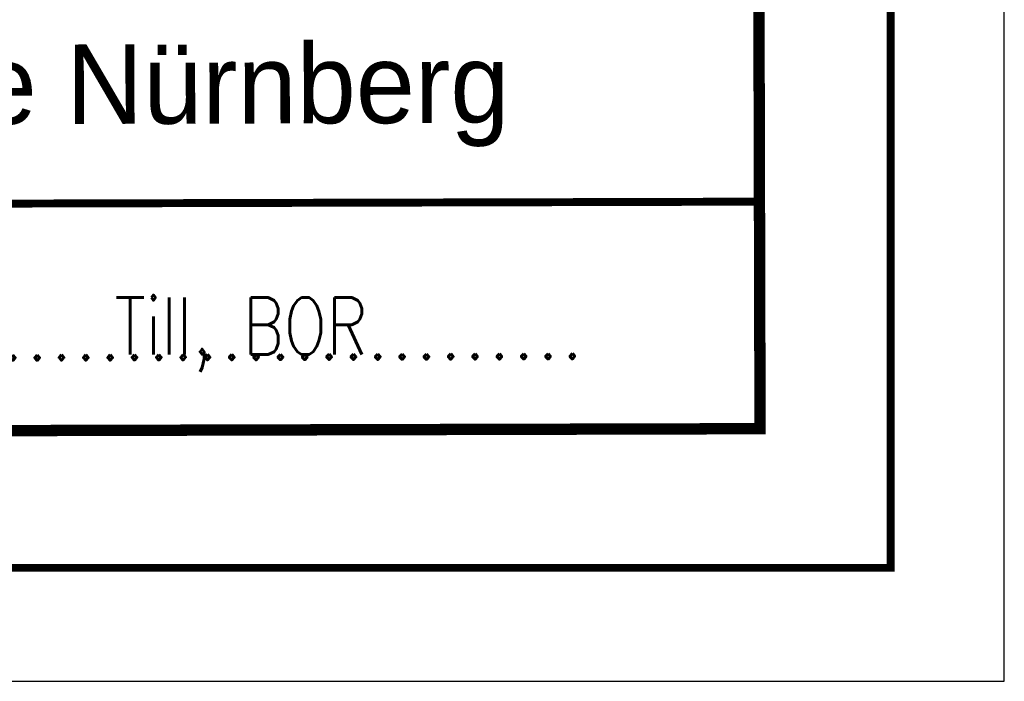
# Model space of a CAD drawing. Extents: x 0 to 1135, y 0 to 420.
# Tile 81 of 116: x 1092 to 1135, y 0 to 29. Entities that reach past the tile are written whole.
import ezdxf
from ezdxf.enums import TextEntityAlignment as Align

# ---------------------------------------------------------------- set-up
doc = ezdxf.new("R2010")
doc.units = 0
doc.header["$LTSCALE"] = 2
doc.header["$MEASUREMENT"] = 0
doc.linetypes.add('AUSGEZOGEN', pattern=[0])
for name, color, linetype in [('FBRTOP', 8, 'AUSGEZOGEN'), ('LEGENDE', 7, 'AUSGEZOGEN'), ('RAHMEN', 250, 'AUSGEZOGEN')]:
    doc.layers.add(name, color=color, linetype=linetype)
doc.styles.add('ROMANS', font='romans.shx', dxfattribs={"width": 0.8})
doc.styles.add('UNIR-H', font='unir_h.shx', dxfattribs={"width": 0.8})

msp = doc.modelspace()

# ---------------------------------------------------------------- linework, layer by layer
at = {"layer": 'FBRTOP', "const_width": 0.5}
for points in [[(778.203, 222.125, 0.000004), (815.608, 224.799, -0.000002), (853.013, 227.472, -0.000001), (902.886, 231.036, 0.000001), (950, 234.403, 0.000002)], [(778.488, 218.136, 0.000004), (815.893, 220.809, -0.000002), (853.298, 223.482, -0.000001), (903.171, 227.046, 0.000001), (950, 230.392, 0.000002)], [(703.395, 216.78, -0.000001), (715.863, 217.671, 0.000009)], [(703.68, 212.79, -0.000001), (716.148, 213.681, 0.000009)]]:
    msp.add_lwpolyline(points, format="xyb", dxfattribs=at)
at = {"layer": 'LEGENDE'}
for points, const_width in [([(1124.244, 10.879), (1124.063, 81.379)], 0.5), ([(1057.218, 20.957), (1124.218, 21.129)], 0.35), ([(958.994, 10.704), (1124.494, 11.129)], 0.5)]:
    msp.add_lwpolyline(points, dxfattribs=dict(at, const_width=const_width))
at = {"layer": 'RAHMEN'}
for p, q in [((1135, 0), (1135, 420)), ((950, 0), (1135, 0))]:
    msp.add_line(p, q, dxfattribs=at)
at = {"layer": 'RAHMEN', "const_width": 0.35}
msp.add_lwpolyline([(25, 5), (1130, 5), (1130, 415), (25, 415), (25, 5)], dxfattribs=at)

# ---------------------------------------------------------------- texts
at = {"layer": 'LEGENDE', "style": 'UNIR-H'}
msp.add_text('Dienststelle Nürnberg', height=3.5, rotation=0.1472, dxfattribs=at).set_placement((1090.709, 24.543), align=Align.CENTER)
at = {"layer": 'LEGENDE', "style": 'ROMANS', "width": 0.8}
msp.add_text('Till, BOR', height=2.5, dxfattribs=at).set_placement((1101.388, 14.4), align=Align.CENTER)
at = {"layer": 'LEGENDE', "style": 'ROMANS'}
msp.add_text('.....................................................', height=2.5, rotation=0.1472, dxfattribs=at).set_placement((1059.73, 14.052))

doc.saveas('drawing.dxf')
